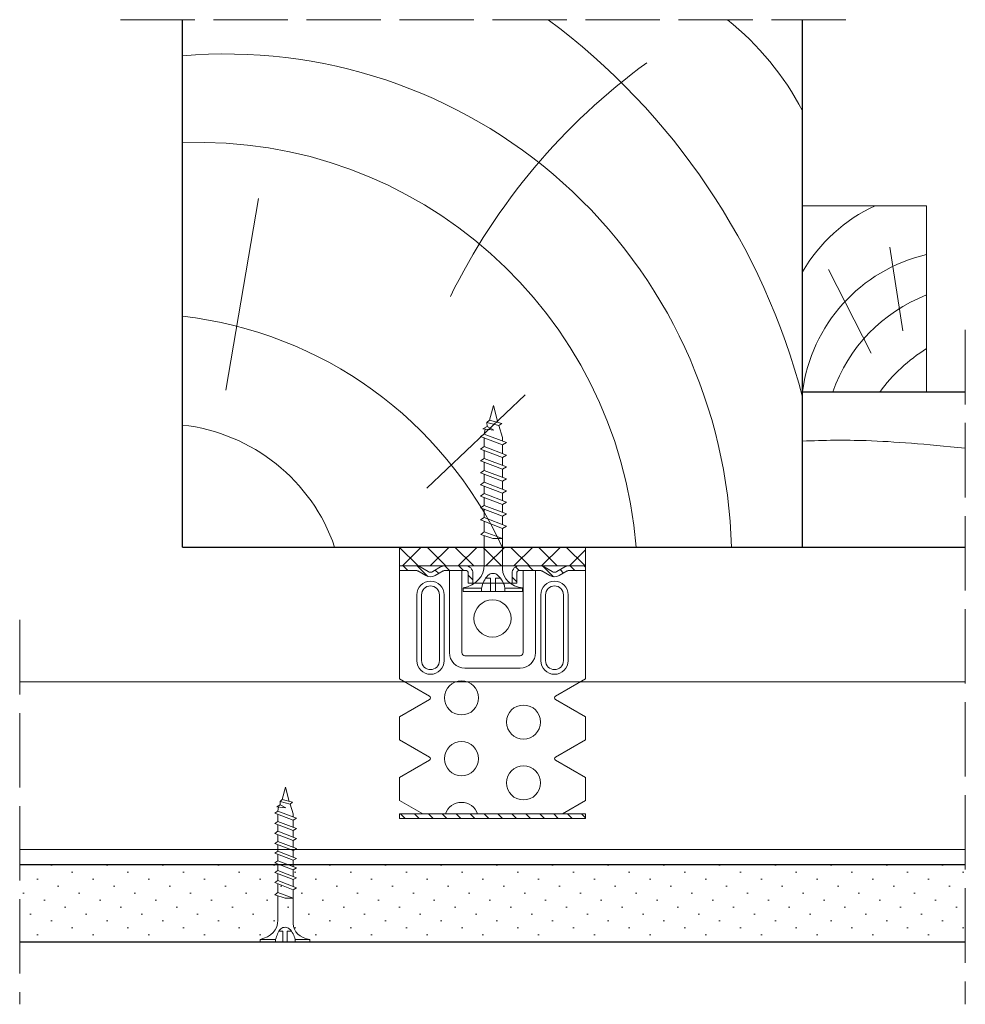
# Model space of a CAD drawing. Header units: millimetres. Extents: x 43 to 2655, y 898 to 1858.
# Tile 4 of 10: x 1045 to 1198, y 1092 to 1251. Entities that reach past the tile are written whole.
import ezdxf

# ---------------------------------------------------------------- set-up
doc = ezdxf.new("R2010")
doc.units = ezdxf.units.MM
doc.linetypes.add('ACAD_ISO02W100', pattern=[15, 12, -3])
for name, color, linetype, lineweight in [('_RIGIPS AKCESORIA', 7, 'Continuous', 18), ('_RIGIPS G-K', 7, 'Continuous', 25), ('_RIGIPS PROFIL', 7, 'Continuous', 18), ('KRESKOWANIE', 7, 'Continuous', 9), ('PRZERYWANA', 7, 'ACAD_ISO02W100', 9)]:
    doc.layers.add(name, color=color, linetype=linetype, lineweight=lineweight)

# ---------------------------------------------------------------- blocks, each defined once
blk = doc.blocks.new('drew kres')
at = {"layer": 'KRESKOWANIE'}
for p, q in [((2017.14, 418.87), (2001.31, 403.8)), ((2049.56, 403.04), (2044.28, 372.15))]:
    blk.add_line(p, q, dxfattribs=at)
for centre, radius, start, end in [((2049.6, 430.44), 81.58, 181.4719, 274.904), ((2053.93, 433.85), 70.73, 184.4672, 272.1435), ((2063.95, 455.7), 64.99, 204.8961, 263.4825), ((2059.82, 437.89), 29.39, 198.9536, 263.6559), ((2063.5, 432.03), 110.49, 194.5935, 233.3849), ((1921.56, 433.01), 102.26, 306.0245, 333.8719), ((1998.29, 380.05), 47.17, 207.8359, 231.0916)]:
    blk.add_arc(centre, radius, start, end, dxfattribs=at)
blk = doc.blocks.new('łata')
blk.add_lwpolyline([(214.66, 1814.9), (234.66, 1814.9), (234.66, 1844.9), (214.66, 1844.9), (214.66, 1814.9)])
at = {"layer": 'KRESKOWANIE'}
for p, q in [((230.83, 1824.77), (228.73, 1838.23)), ((225.74, 1821.18), (218.85, 1834.64))]:
    blk.add_line(p, q, dxfattribs=at)
for centre, start, end in [((237.21, 1821.23), 114.5926, 149.9704), ((240.5, 1811.66), 102.9512, 172.8371), ((244.09, 1806.27), 111.2258, 160.6453), ((248.28, 1799.69), 121.5305, 144.262)]:
    blk.add_arc(centre, 26.04, start, end, dxfattribs=at)
blk = doc.blocks.new('ES60 zagiety')
at = {"layer": '_RIGIPS AKCESORIA'}
h = blk.add_hatch(dxfattribs=at)
h.set_pattern_fill('ANSI31', color=256, scale=0.5, style=0)
h.paths.add_polyline_path([(484.4, 147.75, -0.133214), (484.77, 147.85), (487.37, 147.85), (487.37, 148.6), (484.77, 148.6, 0.133214), (484.02, 148.4), (482.75, 147.66, -0.271242), (481.99, 147.66), (480.73, 148.4, 0.133214), (479.97, 148.6), (477.02, 148.6), (476.77, 148.6, 0.414214), (475.52, 147.35), (475.52, 145.8), (476.27, 145.8), (476.27, 147.35, -0.414214), (476.77, 147.85), (479.97, 147.85, -0.133214), (480.35, 147.75), (481.61, 147.01, 0.271242), (483.13, 147.01)])
h.paths.add_polyline_path([(467.97, 148.6), (464.77, 148.6, 0.133214), (464.02, 148.4), (462.75, 147.66, -0.271242), (461.99, 147.66), (460.73, 148.4, 0.133214), (459.97, 148.6), (457.37, 148.6), (457.37, 147.85), (459.97, 147.85, -0.133214), (460.35, 147.75), (461.61, 147.01, 0.271242), (463.13, 147.01), (464.4, 147.75, -0.133214), (464.77, 147.85), (467.97, 147.85, -0.414214), (468.47, 147.35), (468.47, 145.8), (469.22, 145.8), (469.22, 147.35, 0.414214)])
h = blk.add_hatch(dxfattribs=at)
h.set_pattern_fill('ANSI31', color=256, scale=0.5, style=0)
h.paths.add_polyline_path([(487.37, 108.6), (457.37, 108.6), (457.37, 107.85), (487.37, 107.85)])
at = {"layer": '_RIGIPS AKCESORIA', "linetype": 'Continuous'}
for p, q in [((457.37, 148.6), (487.37, 148.6)), ((457.37, 147.85), (457.37, 148.6)), ((459.97, 147.85), (457.37, 147.85)), ((457.37, 130.36), (457.37, 147.85)), ((461.61, 147.01), (460.35, 147.75)), ((461.99, 147.66), (460.73, 148.4)), ((464.02, 148.4), (462.75, 147.66)), ((463.13, 147.01), (464.4, 147.75)), ((467.97, 147.85), (464.77, 147.85)), ((465.42, 134.6), (465.42, 147.85)), ((467.42, 147.85), (467.42, 134.6)), ((476.77, 147.85), (479.97, 147.85)), ((487.37, 148.6), (477.02, 148.6)), ((477.32, 147.85), (477.32, 134.6)), ((479.32, 134.6), (479.32, 147.85)), ((481.61, 147.01), (480.35, 147.75)), ((480.73, 148.4), (481.99, 147.66)), ((482.75, 147.66), (484.02, 148.4)), ((483.13, 147.01), (484.4, 147.75)), ((484.77, 147.85), (487.37, 147.85)), ((487.37, 147.85), (487.37, 148.6)), ((487.37, 130.36), (487.37, 147.85)), ((468.47, 145.8), (468.47, 147.35)), ((469.22, 147.35), (469.22, 145.8)), ((475.52, 147.35), (475.52, 145.8)), ((476.27, 145.8), (476.27, 147.35)), ((476.27, 145.8), (468.47, 145.8)), ((475.52, 145.8), (476.27, 145.8)), ((460.17, 143.9), (460.17, 133.3)), ((460.92, 133.3), (460.92, 143.9)), ((463.82, 143.9), (463.82, 133.3)), ((464.57, 143.9), (464.57, 133.3)), ((480.17, 143.9), (480.17, 133.3)), ((480.92, 143.9), (480.92, 133.3)), ((483.82, 133.3), (483.82, 143.9)), ((484.57, 143.9), (484.57, 133.3)), ((476.82, 134.1), (467.92, 134.1)), ((467.92, 132.1), (476.82, 132.1)), ((457.37, 130.36), (462.22, 127.56)), ((487.37, 130.36), (482.52, 127.56)), ((457.37, 124.24), (462.22, 127.04)), ((487.37, 124.24), (482.52, 127.04)), ((457.37, 120.56), (457.37, 124.24)), ((487.37, 120.56), (487.37, 124.24)), ((457.37, 120.56), (462.22, 117.76)), ((487.37, 120.56), (482.52, 117.76)), ((457.37, 114.44), (462.22, 117.24)), ((487.37, 114.44), (482.52, 117.24)), ((457.37, 110.76), (457.37, 114.44)), ((487.37, 110.76), (487.37, 114.44)), ((457.37, 110.76), (461.11, 108.6)), ((487.37, 110.76), (483.63, 108.6))]:
    blk.add_line(p, q, dxfattribs=at)
at = {"layer": '_RIGIPS AKCESORIA'}
for p, q in [((457.37, 108.6), (487.37, 108.6)), ((457.37, 108.6), (457.37, 107.85)), ((487.37, 108.6), (487.37, 107.85)), ((457.37, 107.85), (487.37, 107.85))]:
    blk.add_line(p, q, dxfattribs=at)
at = {"layer": '_RIGIPS AKCESORIA', "linetype": 'Continuous', "extrusion": (0, 0, -1)}
for centre, radius in [((-472.37, 140.1), 3), ((-477.37, 127.3), 2.75), ((-477.37, 117.5), 2.75)]:
    blk.add_circle(centre, radius, dxfattribs=at)
at = {"layer": '_RIGIPS AKCESORIA', "linetype": 'Continuous'}
for centre in [(467.37, 123.4), (467.37, 113.6)]:
    blk.add_circle(centre, 2.75, dxfattribs=at)
for centre, radius, start, end in [((459.97, 147.1), 1.5, 59.6482, 90), ((459.97, 147.1), 0.75, 59.6482, 90), ((464.77, 147.1), 1.5, 90, 120.3518), ((467.97, 147.35), 1.25, 0, 90), ((467.97, 147.35), 0.5, 0, 90), ((476.77, 147.35), 1.25, 90, 180), ((479.97, 147.1), 0.75, 59.6482, 90), ((482.37, 148.3), 0.75, 239.6482, 300.3518), ((462.37, 143.9), 2.2, 0, 180), ((482.37, 148.3), 1.5, 239.6482, 300.3518), ((482.37, 143.9), 1.45, 0, 180), ((467.92, 134.6), 0.5, 180, 270), ((476.82, 134.6), 2.5, 270, 360), ((462.37, 133.3), 2.2, 180, 360), ((482.37, 133.3), 1.45, 180, 0), ((462.07, 127.3), 0.3, 300, 60), ((462.07, 117.5), 0.3, 300, 60)]:
    blk.add_arc(centre, radius, start, end, dxfattribs=at)
at = {"layer": '_RIGIPS AKCESORIA', "linetype": 'Continuous', "extrusion": (0, 0, -1)}
for centre, radius, start, end in [((-462.37, 148.3), 0.75, 239.6482, 300.3518), ((-464.77, 147.1), 0.75, 59.6482, 90), ((-476.77, 147.35), 0.5, 0, 90), ((-479.97, 147.1), 1.5, 90, 120.3518), ((-484.77, 147.1), 1.5, 59.6482, 90), ((-484.77, 147.1), 0.75, 59.6482, 90), ((-462.37, 148.3), 1.5, 239.6482, 300.3518), ((-482.37, 143.9), 2.2, 0, 180), ((-462.37, 143.9), 1.45, 0, 180), ((-467.92, 134.6), 2.5, 270, 360), ((-467.92, 134.6), 0.5, 270, 360), ((-476.82, 134.6), 0.5, 180, 270), ((-462.37, 133.3), 1.45, 180, 0), ((-482.37, 133.3), 2.2, 180, 360), ((-482.67, 127.3), 0.3, 300, 60), ((-482.67, 117.5), 0.3, 300, 60), ((-477.37, 107.7), 2.75, 19.1033, 160.8967)]:
    blk.add_arc(centre, radius, start, end, dxfattribs=at)
blk = doc.blocks.new('TN 25')
at = {"layer": '_RIGIPS AKCESORIA'}
for p, q in [((0, -0.84), (0, 7.16)), ((0, 7.16), (0.46, 7.16)), ((0.46, 7.16), (0.46, 4.78)), ((0.46, 4.78), (0, 4.78)), ((1.77, 3.5), (1.77, 4.2)), ((3.02, 4.46), (8.47, 4.46)), ((7.12, 4.46), (7.12, 3.18)), ((8.03, 2.01), (7.12, 4.46)), ((8.47, 4.46), (8.79, 5)), ((9.61, 1.51), (8.47, 4.46)), ((8.79, 5), (9.93, 2.01)), ((9, 4.46), (10.1, 4.46)), ((10.1, 4.46), (10.41, 5)), ((11.23, 1.51), (10.1, 4.46)), ((10.41, 5), (11.56, 2.01)), ((10.62, 4.46), (11.67, 4.46)), ((11.67, 4.46), (11.99, 5)), ((12.81, 1.51), (11.67, 4.46)), ((11.99, 5), (13.14, 2.01)), ((12.2, 4.46), (13.21, 4.46)), ((13.21, 4.46), (13.52, 5)), ((14.34, 1.51), (13.21, 4.46)), ((13.52, 5), (14.67, 2.01)), ((13.73, 4.46), (14.8, 4.46)), ((14.8, 4.46), (15.12, 5)), ((15.94, 1.51), (14.8, 4.46)), ((15.12, 5), (16.26, 2.01)), ((15.33, 4.46), (16.42, 4.46)), ((16.42, 4.46), (16.73, 5)), ((17.55, 1.51), (16.42, 4.46)), ((16.73, 5), (17.88, 2.01)), ((16.94, 4.46), (17.99, 4.46)), ((17.99, 4.46), (18.31, 5)), ((19.13, 1.51), (17.99, 4.46)), ((18.31, 5), (19.45, 2.01)), ((18.52, 4.46), (19.68, 4.46)), ((19.68, 4.46), (20, 5)), ((20.82, 1.51), (19.68, 4.46)), ((20, 5), (21.14, 2.01)), ((20.21, 4.46), (20.7, 4.46)), ((20.7, 4.46), (22.28, 3.98)), ((22.28, 3.98), (22.56, 4.37)), ((22.7, 2.36), (22.28, 3.98)), ((22.56, 4.37), (23.03, 2.71)), ((0, 3.5), (1.77, 3.5)), ((0, 2.83), (1.77, 2.83)), ((1.77, 2.83), (1.77, 2.18)), ((7.12, 3.18), (7.65, 1.53)), ((21.85, 1.83), (21.67, 3.28)), ((21.67, 3.28), (22.14, 2.4)), ((23.03, 2.71), (22.7, 2.36)), ((22.71, 3.85), (25, 3.24)), ((25, 3.24), (23.03, 2.71)), ((0.46, 1.64), (0, 1.64)), ((0.46, -0.84), (0.46, 1.64)), ((7.49, 2.01), (3.55, 2.01)), ((7.65, 1.53), (8.03, 2.01)), ((9.41, 2.01), (8.03, 2.01)), ((9.93, 2.01), (9.61, 1.51)), ((11.04, 2.01), (9.93, 2.01)), ((11.56, 2.01), (11.23, 1.51)), ((12.61, 2.01), (11.56, 2.01)), ((13.14, 2.01), (12.81, 1.51)), ((14.15, 2.01), (13.14, 2.01)), ((14.67, 2.01), (14.34, 1.51)), ((15.74, 2.01), (14.67, 2.01)), ((16.26, 2.01), (15.94, 1.51)), ((17.36, 2.01), (16.26, 2.01)), ((17.88, 2.01), (17.55, 1.51)), ((18.93, 2.01), (17.88, 2.01)), ((19.45, 2.01), (19.13, 1.51)), ((19.45, 2.01), (20.62, 2.01)), ((21.14, 2.01), (20.82, 1.51)), ((21.14, 2.01), (21.81, 2.12)), ((22.14, 2.4), (21.85, 1.83)), ((22.7, 2.36), (22.14, 2.4)), ((0, -0.84), (0.46, -0.84))]:
    blk.add_line(p, q, dxfattribs=at)
for centre, major_axis, ratio, start_param, end_param in [((3.09, 7.67), (0.17, 3.2), 0.826134, 1.773653, 3.180586), ((-0.04, 0.9), (0, 3.93), 0.848176, -0.720942, -0.151112), ((1.66, 3.18), (0, 0.895), 0.848176, -1.552777, -0.720942), ((1.66, 3.18), (0, 0.895), 0.848176, 3.862535, 4.730408), ((3.37, -1.57), (0.28, 3.57), 0.832181, 0.035984, 1.430787), ((-2.73, 15.91), (0, 14.76), 0.848176, 3.399396, 3.475072), ((0.59, 4.62), (0, 2.81), 0.848176, 3.475072, 3.862535)]:
    blk.add_ellipse(centre, major_axis=major_axis, ratio=ratio, start_param=start_param, end_param=end_param, dxfattribs=at)

msp = doc.modelspace()

# ---------------------------------------------------------------- hatches: boundary and pattern name
at = {"layer": 'KRESKOWANIE'}
h = msp.add_hatch(dxfattribs=at)
h.set_pattern_fill('ANSI37', color=256, angle=270, style=0)
h.set_pattern_definition([(225, (3490.205, -158.4006), (-2.245064, 2.245064), []), (135, (3490.205, -158.4006), (2.245064, 2.245064), [])])
h.paths.add_polyline_path([(1106.46, 1165.73), (1136.46, 1165.73), (1136.46, 1162.73), (1106.46, 1162.73)])
h = msp.add_hatch(dxfattribs=at)
h.set_pattern_fill('DOTS', color=256, scale=2, angle=225, style=0)
h.set_pattern_definition([(225, (1002.0544, -590.6916), (1.122532, -3.367596), [0, -3.175])])
h.paths.add_polyline_path([(1197.7, 1114.53), (1045.22, 1114.53), (1045.22, 1102.03), (1197.7, 1102.03)])

# ---------------------------------------------------------------- linework, layer by layer
for p, q in [((1071.46, 1165.73), (1071.46, 1250.73)), ((1171.46, 1165.73), (1171.46, 1250.73)), ((1171.46, 1190.73), (1197.7, 1190.73)), ((1071.46, 1165.73), (1197.7, 1165.73)), ((1171.46, 1165.73), (1197.7, 1165.73))]:
    msp.add_line(p, q)
at = {"layer": '_RIGIPS G-K'}
for p, q in [((1197.7, 1114.53), (1045.22, 1114.53)), ((1197.7, 1102.03), (1045.22, 1102.03))]:
    msp.add_line(p, q, dxfattribs=at)
at = {"layer": '_RIGIPS PROFIL'}
for p, q in [((1045.22, 1143.98), (1197.7, 1143.98)), ((1045.22, 1116.98), (1197.7, 1116.98))]:
    msp.add_line(p, q, dxfattribs=at)
at = {"layer": 'KRESKOWANIE'}
for p, q in [((1106.46, 1162.73), (1106.46, 1165.73)), ((1136.46, 1162.73), (1136.46, 1165.73))]:
    msp.add_line(p, q, dxfattribs=at)
msp.add_open_spline([(1197.7, 1181.66), (1191.17, 1182.3), (1183.04, 1183.04), (1174.88, 1182.95), (1171.46, 1182.8)], degree=3, knots=[44.764065, 44.764065, 44.764065, 44.764065, 59.146745, 69.482608, 69.482608, 69.482608, 69.482608], dxfattribs=at)
at = {"layer": 'PRZERYWANA'}
for p, q in [((1061.46, 1250.73), (1181.46, 1250.73)), ((1197.7, 1200.73), (1197.7, 1092.03)), ((1045.22, 1153.98), (1045.22, 1092.03))]:
    msp.add_line(p, q, dxfattribs=at)

# ---------------------------------------------------------------- block references
at = {"layer": '_RIGIPS AKCESORIA', "xscale": -1.200000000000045, "yscale": 1.200000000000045, "zscale": 1.2, "rotation": 270}
msp.add_blockref('TN 25', (1117.72, 1158.57), dxfattribs=at)
at = {"layer": '_RIGIPS AKCESORIA', "xscale": -1}
msp.add_blockref('ES60 zagiety', (1593.83, 1014.12), dxfattribs=at)
at = {"layer": '_RIGIPS AKCESORIA', "xscale": -1, "rotation": 270}
msp.add_blockref('TN 25', (1084.84, 1102.03), dxfattribs=at)
at = {"layer": 'KRESKOWANIE', "rotation": 180}
msp.add_blockref('drew kres', (3128.03, 1594.07), dxfattribs=at)
at = {"layer": 'KRESKOWANIE'}
msp.add_blockref('łata', (956.79, -624.18), dxfattribs=at)

doc.saveas('drawing.dxf')
